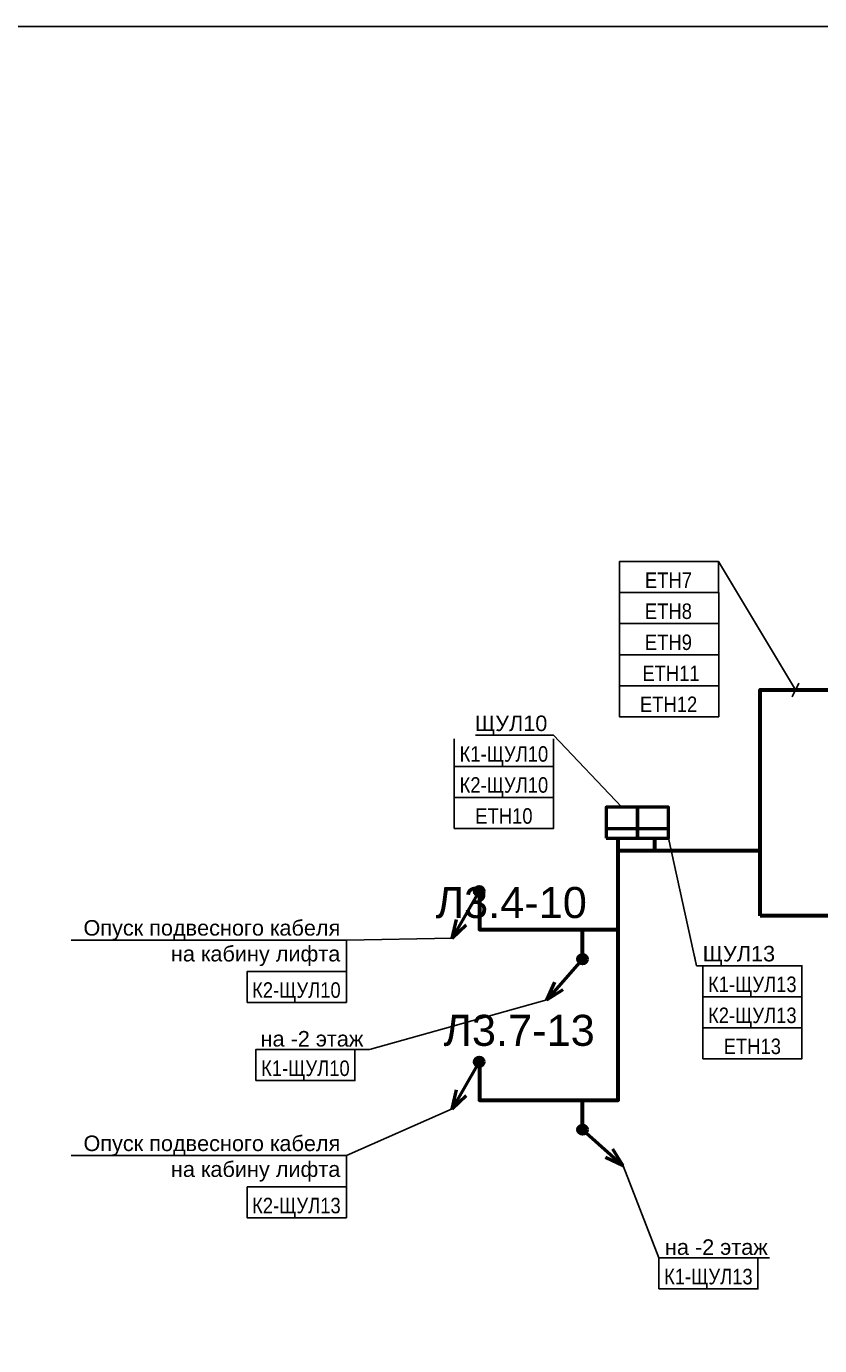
# Model space of a CAD drawing. Header units: millimetres. Extents: x -277772 to 277599, y -59564 to 282085.
# Tile 150 of 190: x -60918 to -48129, y 214417 to 235681. Entities that reach past the tile are written whole.
import ezdxf
from ezdxf import colors
from ezdxf.entities.mleader import LeaderData, LeaderLine
from ezdxf.enums import TextEntityAlignment as Align
from ezdxf.math import Vec2, Vec3

# ---------------------------------------------------------------- set-up
doc = ezdxf.new("R2018")
doc.units = ezdxf.units.MM
doc.set_wipeout_variables(frame=1)
doc.layers.add('UNPLOTTED', color=2, linetype='Continuous', plot=False)
for name, color, linetype, lineweight in [('КИП_выноска', 6, 'Continuous', 25), ('КИП_прибор', 140, 'Continuous', 50), ('КИП_трасса', 3, 'Continuous', 60)]:
    doc.layers.add(name, color=color, linetype=linetype, lineweight=lineweight)
doc.styles.add('CP.Text', font='arial.ttf')
doc.styles.add('GOST 2.304', font='arial.ttf', dxfattribs={"width": 0.85})
doc.linetypes.add('в трубе открыто', pattern='A,10,[133,ltypeshp.shx,S=0.75,R=0,X=-5,Y=2.5],-2.5,[130,ltypeshp.shx,S=2.5,R=-45,X=0,Y=0],-2.5', length=15)

# ---------------------------------------------------------------- blocks, each defined once
blk = doc.blocks.new('*U4')
at = {"color": 0}
blk.add_lwpolyline([(0, 410), (0, 0), (-569, 0), (-569, 410)], close=True, dxfattribs=at)
blk = doc.blocks.new('Шкаф')
at = {"linetype": 'Continuous'}
blk.add_wipeout([(-2.5, -2.5), (-2.5, 2.5), (2.5, 2.5), (2.5, -2.5)], dxfattribs=at)
at = {"color": 0, "linetype": 'Continuous'}
for points in [[(-2.5, -2.5), (2.5, -2.5), (2.5, 2.5), (-2.5, 2.5)], [(-2.5, -2.5), (2.5, -2.5), (2.5, -1), (-2.5, -1)]]:
    blk.add_lwpolyline(points, close=True, dxfattribs=at)
blk = doc.blocks.new('*U27')
at = {"lineweight": 50}
h = blk.add_hatch(color=256, dxfattribs=at)
h.dxf.hatch_style = 1
edge = h.paths.add_edge_path()
edge.add_arc((0, 0), 0.75, 240.0423, 600.0423)
for p, q in [((-0.37, -0.65), (-4.37, -7.58)), ((-4.37, -7.58), (-3.65, -4.53)), ((-4.37, -7.58), (-2.09, -5.43))]:
    blk.add_line(p, q, dxfattribs=at)
blk.add_circle((0, 0), 0.75, dxfattribs=at)
blk = doc.blocks.new('*U78')
at = {"lineweight": 50}
h = blk.add_hatch(color=256, dxfattribs=at)
h.dxf.hatch_style = 1
edge = h.paths.add_edge_path()
edge.add_arc((0, 0), 0.75, -131.1624, 228.8376)
for p, q in [((-0.49, -0.56), (-5.76, -6.59)), ((-5.76, -6.59), (-4.46, -3.74)), ((-5.76, -6.59), (-3.11, -4.92))]:
    blk.add_line(p, q, dxfattribs=at)
blk.add_circle((0, 0), 0.75, dxfattribs=at)
blk = doc.blocks.new('*U28')
at = {"lineweight": 50}
h = blk.add_hatch(color=256, dxfattribs=at)
h.dxf.hatch_style = 1
edge = h.paths.add_edge_path()
edge.add_arc((0, 0), 0.75, -41.659, 318.341)
for p, q in [((0.56, -0.5), (6.54, -5.82)), ((6.54, -5.82), (4.89, -3.15)), ((6.54, -5.82), (3.7, -4.49))]:
    blk.add_line(p, q, dxfattribs=at)
blk.add_circle((0, 0), 0.75, dxfattribs=at)
blk = doc.blocks.new('_None')
blk = doc.blocks.new('*U58')
at = {"color": 0, "linetype": 'Continuous', "lineweight": 30, "ltscale": 75, "width": 0.85, "flags": 104}
blk.add_attdef('ПРИМЕЧАНИЕ_1', text='', height=2.5, dxfattribs=at).set_placement((8, 3.61), align=Align.BOTTOM_CENTER)
at = {"color": 0, "lineweight": 30, "width": 0.85, "flags": 104}
blk.add_attdef('ПРИМЕЧАНИЕ_2', text='', height=2.5, dxfattribs=at).set_placement((8, -7.53), align=Align.BOTTOM_CENTER)
at = {"color": 0, "lineweight": 30, "style": 'GOST 2.304', "width": 0.85}
for tag, p in [('ИМЯ_КАБЕЛЯ_2', (8, -7.5)), ('ИМЯ_КАБЕЛЯ_3', (8, -12.5)), ('ИМЯ_КАБЕЛЯ_4', (8, -17.5)), ('ИМЯ_КАБЕЛЯ_5', (8, -22.5)), ('ИМЯ_КАБЕЛЯ_6', (8, -27.5)), ('ИМЯ_КАБЕЛЯ_7', (8, -32.5)), ('ИМЯ_КАБЕЛЯ_8', (8, -37.5)), ('ИМЯ_КАБЕЛЯ_9', (8, -42.5))]:
    blk.add_attdef(tag, text='', height=2.5, dxfattribs=at).set_placement(p, align=Align.BOTTOM_CENTER)
at = {"linetype": 'Continuous'}
blk.add_wipeout([(0, 2.5), (16, 2.5), (16, -2.5), (0, -2.5)], dxfattribs=at)
at = {"color": 0}
blk.add_line((0, -2.5), (0, 0), dxfattribs=at)
at = {"color": 0, "linetype": 'Continuous'}
blk.add_lwpolyline([(0, -2.5), (16, -2.5), (16, 2.5), (0, 2.5)], close=True, dxfattribs=at)
at = {"color": 0, "lineweight": 30, "style": 'GOST 2.304', "width": 0.85}
blk.add_attdef('ИМЯ_КАБЕЛЯ_1', text='', height=2.5, dxfattribs=at).set_placement((8, -2.5), align=Align.BOTTOM_CENTER)
blk = doc.blocks.new('*U74')
at = {"color": 0, "linetype": 'Continuous', "lineweight": 30, "ltscale": 75, "width": 0.85, "flags": 104}
blk.add_attdef('ПРИМЕЧАНИЕ_1', text='', height=2.5, dxfattribs=at).set_placement((-7.99, -3.94), align=Align.BOTTOM_CENTER)
at = {"color": 0, "lineweight": 30, "width": 0.85, "flags": 104}
blk.add_attdef('ПРИМЕЧАНИЕ_2', text='', height=2.5, dxfattribs=at).set_placement((-7.99, -15.08), align=Align.BOTTOM_CENTER)
at = {"color": 0, "lineweight": 30, "style": 'GOST 2.304', "width": 0.85}
for tag, p in [('ИМЯ_КАБЕЛЯ_2', (-7.99, -15.05)), ('ИМЯ_КАБЕЛЯ_3', (-7.99, -20.05)), ('ИМЯ_КАБЕЛЯ_4', (-7.99, -25.05)), ('ИМЯ_КАБЕЛЯ_5', (-7.99, -30.05)), ('ИМЯ_КАБЕЛЯ_6', (-7.99, -35.05)), ('ИМЯ_КАБЕЛЯ_7', (-7.99, -40.05)), ('ИМЯ_КАБЕЛЯ_8', (-7.99, -45.05)), ('ИМЯ_КАБЕЛЯ_9', (-7.99, -50.05))]:
    blk.add_attdef(tag, text='', height=2.5, dxfattribs=at).set_placement(p, align=Align.BOTTOM_CENTER)
at = {"linetype": 'Continuous'}
blk.add_wipeout([(0.01, -5.05), (-15.99, -5.05), (-15.99, -10.05), (0.01, -10.05)], dxfattribs=at)
at = {"color": 0}
blk.add_line((0.01, -10.05), (0, 0), dxfattribs=at)
at = {"color": 0, "linetype": 'Continuous'}
blk.add_lwpolyline([(0.01, -10.05), (-15.99, -10.05), (-15.99, -5.05), (0.01, -5.05)], close=True, dxfattribs=at)
at = {"color": 0, "lineweight": 30, "style": 'GOST 2.304', "width": 0.85}
blk.add_attdef('ИМЯ_КАБЕЛЯ_1', text='', height=2.5, dxfattribs=at).set_placement((-7.99, -10.05), align=Align.BOTTOM_CENTER)
blk = doc.blocks.new('*U143')
at = {"color": 0, "linetype": 'Continuous'}
blk.add_line((0.56, -1.12), (-0.56, 1.12), dxfattribs=at)
at = {"color": 0, "linetype": 'Continuous', "lineweight": 30, "ltscale": 75, "width": 0.85, "flags": 104}
blk.add_attdef('ПРИМЕЧАНИЕ_1', text='', height=2.5, dxfattribs=at).set_placement((20.39, 21.81), align=Align.BOTTOM_CENTER)
at = {"color": 0, "lineweight": 30, "width": 0.85, "flags": 104}
blk.add_attdef('ПРИМЕЧАНИЕ_2', text='', height=2.5, dxfattribs=at).set_placement((20.39, 10.67), align=Align.BOTTOM_CENTER)
at = {"color": 0, "lineweight": 30, "style": 'GOST 2.304', "width": 0.85}
for tag, p in [('ИМЯ_КАБЕЛЯ_2', (20.39, 10.7)), ('ИМЯ_КАБЕЛЯ_3', (20.39, 5.7)), ('ИМЯ_КАБЕЛЯ_4', (20.39, 0.7)), ('ИМЯ_КАБЕЛЯ_5', (20.39, -4.3)), ('ИМЯ_КАБЕЛЯ_6', (20.39, -9.3)), ('ИМЯ_КАБЕЛЯ_7', (20.39, -14.3)), ('ИМЯ_КАБЕЛЯ_8', (20.39, -19.3)), ('ИМЯ_КАБЕЛЯ_9', (20.39, -24.3))]:
    blk.add_attdef(tag, text='', height=2.5, dxfattribs=at).set_placement(p, align=Align.BOTTOM_CENTER)
at = {"linetype": 'Continuous'}
blk.add_wipeout([(12.39, 20.7), (28.39, 20.7), (28.39, 15.7), (12.39, 15.7)], dxfattribs=at)
at = {"color": 0}
blk.add_line((12.39, 20.7), (0, 0), dxfattribs=at)
at = {"color": 0, "linetype": 'Continuous'}
blk.add_lwpolyline([(12.39, 15.7), (28.39, 15.7), (28.39, 20.7), (12.39, 20.7)], close=True, dxfattribs=at)
at = {"color": 0, "lineweight": 30, "style": 'GOST 2.304', "width": 0.85}
blk.add_attdef('ИМЯ_КАБЕЛЯ_1', text='', height=2.5, dxfattribs=at).set_placement((20.39, 15.7), align=Align.BOTTOM_CENTER)

msp = doc.modelspace()

# ---------------------------------------------------------------- linework, layer by layer
at = {"layer": 'КИП_трасса', "linetype": 'в трубе открыто', "ltscale": 100}
for points in [[(-53613, 218991), (-53613, 218376), (-51376, 218376), (-51376, 222392)], [(-53613, 221741), (-53613, 221126), (-51376, 221126)], [(-51951, 220648), (-51951, 221126)], [(-51951, 217898), (-51951, 218376)]]:
    msp.add_lwpolyline(points, dxfattribs=at)

# ---------------------------------------------------------------- block references
at = {"layer": 'UNPLOTTED', "xscale": 100, "yscale": 100, "zscale": 100}
msp.add_blockref('*U4', (-11109, 194681), dxfattribs=at)
at = {"layer": 'КИП_выноска', "xscale": 100, "yscale": 100, "zscale": 100}
for name, p in [('*U27', (-53617, 221741)), ('*U78', (-51951, 220648)), ('*U27', (-53617, 218991)), ('*U28', (-51951, 217898))]:
    msp.add_blockref(name, p, dxfattribs=at)

# ---------------------------------------------------------------- texts
at = {"layer": 'UNPLOTTED', "style": 'CP.Text'}
for s, p in [('Л3.4-10', (-54320, 221309)), ('Л3.7-13', (-54193, 219249))]:
    msp.add_text(s, height=500, dxfattribs=at).set_placement(p)

# ---------------------------------------------------------------- next in the draw order: block references
at = {"layer": 'КИП_выноска'}
ref = msp.add_blockref('*U58', (-49756, 226304), dxfattribs=dict(at, xscale=-100, yscale=100, zscale=100))
lines = msp.add_mtext('\\W0.8500;', dxfattribs={"layer": '0', "color": 0, "linetype": 'Continuous', "lineweight": 30, "ltscale": 75, "insert": (-50556, 226666), "char_height": 2.5, "attachment_point": 1})
ref.add_attrib('ПРИМЕЧАНИЕ_1', '', (-50556, 226666), dxfattribs={"flags": 104}).embed_mtext(lines)
ref.add_attrib('ИМЯ_КАБЕЛЯ_1', 'ETH8', dxfattribs={"layer": '0', "color": 0, "lineweight": 30, "height": 250, "style": 'GOST 2.304', "width": 0.85}).set_placement((-50567, 226054), align=Align.BOTTOM_CENTER)
lines = msp.add_mtext('\\W0.8500;', dxfattribs={"layer": '0', "color": 0, "lineweight": 30, "insert": (-50556, 225551), "char_height": 2.5, "attachment_point": 1})
ref.add_attrib('ПРИМЕЧАНИЕ_2', '', (-50556, 225551), dxfattribs={"flags": 104}).embed_mtext(lines)
ref = msp.add_blockref('*U58', (-54019, 224004), dxfattribs=dict(at, xscale=100, yscale=100, zscale=100))
lines = msp.add_mtext('\\W0.8500;', dxfattribs={"layer": '0', "color": 0, "linetype": 'Continuous', "lineweight": 30, "ltscale": 75, "insert": (-53219, 224365), "char_height": 2.5, "attachment_point": 1})
ref.add_attrib('ПРИМЕЧАНИЕ_1', '', (-53219, 224365), dxfattribs={"flags": 104}).embed_mtext(lines)
ref.add_attrib('ИМЯ_КАБЕЛЯ_1', 'К1-ЩУЛ10', dxfattribs={"layer": '0', "color": 0, "lineweight": 30, "height": 250, "style": 'GOST 2.304', "width": 0.85}).set_placement((-53219, 223754), align=Align.BOTTOM_CENTER)
lines = msp.add_mtext('\\W0.8500;', dxfattribs={"layer": '0', "color": 0, "lineweight": 30, "insert": (-53219, 223251), "char_height": 2.5, "attachment_point": 1})
ref.add_attrib('ПРИМЕЧАНИЕ_2', '', (-53219, 223251), dxfattribs={"flags": 104}).embed_mtext(lines)
at = {"layer": 'КИП_прибор', "linetype": 'ByBlock', "xscale": 100, "yscale": 100, "zscale": 100}
msp.add_blockref('Шкаф', (-51318, 222846), dxfattribs=at)

# ---------------------------------------------------------------- next in the draw order: leaders
at = {"layer": 'КИП_выноска'}
ml = msp.add_multileader_mtext('Standard', dxfattribs=at)
ml.set_content('ЩУЛ13', color=256, style='CP.Text')
ml.set_leader_properties(color=256, linetype='ByLayer', lineweight=-1)
ml.set_arrow_properties(name='NONE')
ml.build(insert=Vec2(0, 0))
ml.multileader.update_dxf_attribs({"has_dogleg": 0, "text_left_attachment_type": 6, "text_right_attachment_type": 6, "dogleg_length": 0.5, "arrow_head_size": 300})
ctx = ml.context
ctx.base_point, ctx.char_height, ctx.arrow_head_size, ctx.landing_gap_size, ctx.plane_origin = Vec3(-50114, 220541), 250, 300, 100, Vec3(-47490, 217881)
ctx.left_attachment, ctx.right_attachment = 6, 6
notes = []
notes.append((ctx, [(0, (1, 1, 0), (-50114, 220541), (1, 0), 0.5, [(0, [(-50567, 222596)], 0, [])])]))
ctx.mtext.insert, ctx.mtext.width, ctx.mtext.defined_height, ctx.mtext.flow_direction = Vec3(-50014, 220860), 1655.96, 319, 5
ctx.mtext.has_bg_fill, ctx.mtext.bg_color, ctx.mtext.bg_scale_factor, ctx.mtext.bg_transparency, ctx.mtext.use_window_bg_color = 1, -1027028792, 1.5, 0, 1
ml = msp.add_multileader_mtext('Standard', dxfattribs=at)
ml.set_content('Опуск подвесного кабеля\\Pна кабину лифта', color=256, style='CP.Text')
ml.set_leader_properties(color=256, linetype='ByLayer', lineweight=-1)
ml.set_arrow_properties(name='NONE')
ml.build(insert=Vec2(0, 0))
ml.multileader.update_dxf_attribs({"has_dogleg": 0, "text_left_attachment_type": 6, "text_right_attachment_type": 6, "dogleg_length": 0.5, "arrow_head_size": 300})
ctx = ml.context
ctx.base_point, ctx.char_height, ctx.arrow_head_size, ctx.landing_gap_size, ctx.plane_origin = Vec3(-60058, 220953), 250, 300, 100, Vec3(-57533, 217844)
ctx.left_attachment, ctx.right_attachment, ctx.text_align_type = 6, 6, 2
notes.append((ctx, [(1, (1, 1, 0), (-55757, 220953), (-1, 0), 0.5, [(0, [(-54054, 220983)], 0, [])])]))
ctx.mtext.insert, ctx.mtext.width, ctx.mtext.alignment, ctx.mtext.flow_direction = Vec3(-55857, 221276), 4659.57, 3, 5
ctx.mtext.has_bg_fill, ctx.mtext.bg_color, ctx.mtext.bg_scale_factor, ctx.mtext.bg_transparency, ctx.mtext.use_window_bg_color = 1, -1073741824, 1.1, 0, 1
ml = msp.add_multileader_mtext('Standard', dxfattribs=at)
ml.set_content('на -2 этаж', color=256, style='CP.Text')
ml.set_leader_properties(color=256, linetype='ByLayer', lineweight=-1)
ml.set_arrow_properties(name='NONE')
ml.build(insert=Vec2(0, 0))
ml.multileader.update_dxf_attribs({"has_dogleg": 0, "text_left_attachment_type": 6, "text_right_attachment_type": 6, "dogleg_length": 0.5, "arrow_head_size": 300})
ctx = ml.context
ctx.base_point, ctx.char_height, ctx.arrow_head_size, ctx.landing_gap_size, ctx.plane_origin = Vec3(-57220, 219188), 250, 300, 100, Vec3(-54353, 216528)
ctx.left_attachment, ctx.right_attachment, ctx.text_align_type = 6, 6, 2
notes.append((ctx, [(1, (1, 1, 0), (-55384, 219188), (-1, 0), 0.5, [(0, [(-52527, 219989)], 0, [])])]))
ctx.mtext.insert, ctx.mtext.width, ctx.mtext.alignment, ctx.mtext.flow_direction = Vec3(-55485, 219488), 1661.48, 3, 5
ctx.mtext.has_bg_fill, ctx.mtext.bg_color, ctx.mtext.bg_scale_factor, ctx.mtext.bg_transparency, ctx.mtext.use_window_bg_color = 1, -1027028792, 1.5, 0, 1
ml = msp.add_multileader_mtext('Standard', dxfattribs=at)
ml.set_content('на -2 этаж', color=256, style='CP.Text')
ml.set_leader_properties(color=256, linetype='ByLayer', lineweight=-1)
ml.set_arrow_properties(name='NONE')
ml.build(insert=Vec2(0, 0))
ml.multileader.update_dxf_attribs({"has_dogleg": 0, "text_left_attachment_type": 6, "text_right_attachment_type": 6, "dogleg_length": 0.5, "arrow_head_size": 300})
ctx = ml.context
ctx.base_point, ctx.char_height, ctx.arrow_head_size, ctx.landing_gap_size, ctx.plane_origin = Vec3(-50723, 215830), 250, 300, 100, Vec3(-47855, 213170)
ctx.left_attachment, ctx.right_attachment = 6, 6
notes.append((ctx, [(0, (1, 1, 0), (-50723, 215830), (1, 0), 0.5, [(0, [(-51297, 217316)], 0, [])])]))
ctx.mtext.insert, ctx.mtext.width, ctx.mtext.flow_direction = Vec3(-50623, 216130), 1739.67, 5
ctx.mtext.has_bg_fill, ctx.mtext.bg_color, ctx.mtext.bg_scale_factor, ctx.mtext.bg_transparency, ctx.mtext.use_window_bg_color = 1, -1027028792, 1.5, 0, 1
for ctx, leaders in notes:
    for number, flags, end, landing, length, lines in leaders:
        leader = LeaderData()
        leader.index, (leader.has_last_leader_line, leader.has_dogleg_vector, leader.attachment_direction) = number, flags
        leader.last_leader_point, leader.dogleg_vector, leader.dogleg_length = Vec3(end), Vec3(landing), length
        for number, points, colour, breaks in lines:
            line = LeaderLine()
            line.index, line.vertices, line.color, line.breaks = number, Vec3.list(points), colors.encode_raw_color(colour), breaks
            leader.lines.append(line)
        ctx.leaders.append(leader)

# ---------------------------------------------------------------- next in the draw order: linework, layer by layer
at = {"layer": 'КИП_трасса', "linetype": 'в трубе открыто', "ltscale": 100}
for p, q in [((-51376, 222392), (-51376, 222596)), ((-49088, 222392), (-51376, 222392)), ((-47268, 221346), (-49088, 221346))]:
    msp.add_line(p, q, dxfattribs=at)
msp.add_lwpolyline([(-49088, 221346), (-49088, 224985), (-43672, 224985), (-43672, 225560)], dxfattribs=at)

# ---------------------------------------------------------------- next in the draw order: block references
at = {"layer": 'КИП_выноска'}
ref = msp.add_blockref('*U58', (-49756, 225804), dxfattribs=dict(at, xscale=-100, yscale=100, zscale=100))
lines = msp.add_mtext('\\W0.8500;', dxfattribs={"layer": '0', "color": 0, "linetype": 'Continuous', "lineweight": 30, "ltscale": 75, "insert": (-50556, 226166), "char_height": 2.5, "attachment_point": 1})
ref.add_attrib('ПРИМЕЧАНИЕ_1', '', (-50556, 226166), dxfattribs={"flags": 104}).embed_mtext(lines)
ref.add_attrib('ИМЯ_КАБЕЛЯ_1', 'ETH9', dxfattribs={"layer": '0', "color": 0, "lineweight": 30, "height": 250, "style": 'GOST 2.304', "width": 0.85}).set_placement((-50567, 225554), align=Align.BOTTOM_CENTER)
lines = msp.add_mtext('\\W0.8500;', dxfattribs={"layer": '0', "color": 0, "lineweight": 30, "insert": (-50556, 225051), "char_height": 2.5, "attachment_point": 1})
ref.add_attrib('ПРИМЕЧАНИЕ_2', '', (-50556, 225051), dxfattribs={"flags": 104}).embed_mtext(lines)
ref = msp.add_blockref('*U58', (-54019, 223504), dxfattribs=dict(at, xscale=100, yscale=100, zscale=100))
lines = msp.add_mtext('\\W0.8500;', dxfattribs={"layer": '0', "color": 0, "linetype": 'Continuous', "lineweight": 30, "ltscale": 75, "insert": (-53219, 223865), "char_height": 2.5, "attachment_point": 1})
ref.add_attrib('ПРИМЕЧАНИЕ_1', '', (-53219, 223865), dxfattribs={"flags": 104}).embed_mtext(lines)
ref.add_attrib('ИМЯ_КАБЕЛЯ_1', 'К2-ЩУЛ10', dxfattribs={"layer": '0', "color": 0, "lineweight": 30, "height": 250, "style": 'GOST 2.304', "width": 0.85}).set_placement((-53219, 223254), align=Align.BOTTOM_CENTER)
lines = msp.add_mtext('\\W0.8500;', dxfattribs={"layer": '0', "color": 0, "lineweight": 30, "insert": (-53219, 222751), "char_height": 2.5, "attachment_point": 1})
ref.add_attrib('ПРИМЕЧАНИЕ_2', '', (-53219, 222751), dxfattribs={"flags": 104}).embed_mtext(lines)
ref = msp.add_blockref('*U74', (-55757, 220953), dxfattribs=dict(at, xscale=100, yscale=100, zscale=100))
lines = msp.add_mtext('\\W0.8500;', dxfattribs={"layer": '0', "color": 0, "linetype": 'Continuous', "lineweight": 30, "ltscale": 75, "insert": (-56556, 220559), "char_height": 2.5, "attachment_point": 1})
ref.add_attrib('ПРИМЕЧАНИЕ_1', '', (-56556, 220559), dxfattribs={"flags": 104}).embed_mtext(lines)
ref.add_attrib('ИМЯ_КАБЕЛЯ_1', 'К2-ЩУЛ10', dxfattribs={"layer": '0', "color": 0, "lineweight": 30, "height": 250, "style": 'GOST 2.304', "width": 0.85}).set_placement((-56565, 219948), align=Align.BOTTOM_CENTER)
lines = msp.add_mtext('\\W0.8500;', dxfattribs={"layer": '0', "color": 0, "lineweight": 30, "insert": (-56556, 219445), "char_height": 2.5, "attachment_point": 1})
ref.add_attrib('ПРИМЕЧАНИЕ_2', '', (-56556, 219445), dxfattribs={"flags": 104}).embed_mtext(lines)
ref = msp.add_blockref('*U58', (-50014, 220291), dxfattribs=dict(at, xscale=100, yscale=100, zscale=100))
lines = msp.add_mtext('\\W0.8500;', dxfattribs={"layer": '0', "color": 0, "linetype": 'Continuous', "lineweight": 30, "ltscale": 75, "insert": (-49214, 220652), "char_height": 2.5, "attachment_point": 1})
ref.add_attrib('ПРИМЕЧАНИЕ_1', '', (-49214, 220652), dxfattribs={"flags": 104}).embed_mtext(lines)
ref.add_attrib('ИМЯ_КАБЕЛЯ_1', 'К1-ЩУЛ13', dxfattribs={"layer": '0', "color": 0, "lineweight": 30, "height": 250, "style": 'GOST 2.304', "width": 0.85}).set_placement((-49214, 220041), align=Align.BOTTOM_CENTER)
lines = msp.add_mtext('\\W0.8500;', dxfattribs={"layer": '0', "color": 0, "lineweight": 30, "insert": (-49214, 219538), "char_height": 2.5, "attachment_point": 1})
ref.add_attrib('ПРИМЕЧАНИЕ_2', '', (-49214, 219538), dxfattribs={"flags": 104}).embed_mtext(lines)
ref = msp.add_blockref('*U58', (-57220, 218938), dxfattribs=dict(at, xscale=100, yscale=100, zscale=100))
lines = msp.add_mtext('\\W0.8500;', dxfattribs={"layer": '0', "color": 0, "linetype": 'Continuous', "lineweight": 30, "ltscale": 75, "insert": (-56420, 219299), "char_height": 2.5, "attachment_point": 1})
ref.add_attrib('ПРИМЕЧАНИЕ_1', '', (-56420, 219299), dxfattribs={"flags": 104}).embed_mtext(lines)
ref.add_attrib('ИМЯ_КАБЕЛЯ_1', 'К1-ЩУЛ10', dxfattribs={"layer": '0', "color": 0, "lineweight": 30, "height": 250, "style": 'GOST 2.304', "width": 0.85}).set_placement((-56420, 218688), align=Align.BOTTOM_CENTER)
lines = msp.add_mtext('\\W0.8500;', dxfattribs={"layer": '0', "color": 0, "lineweight": 30, "insert": (-56420, 218185), "char_height": 2.5, "attachment_point": 1})
ref.add_attrib('ПРИМЕЧАНИЕ_2', '', (-56420, 218185), dxfattribs={"flags": 104}).embed_mtext(lines)
ref = msp.add_blockref('*U58', (-50723, 215580), dxfattribs=dict(at, xscale=100, yscale=100, zscale=100))
lines = msp.add_mtext('\\W0.8500;', dxfattribs={"layer": '0', "color": 0, "linetype": 'Continuous', "lineweight": 30, "ltscale": 75, "insert": (-49923, 215941), "char_height": 2.5, "attachment_point": 1})
ref.add_attrib('ПРИМЕЧАНИЕ_1', '', (-49923, 215941), dxfattribs={"flags": 104}).embed_mtext(lines)
ref.add_attrib('ИМЯ_КАБЕЛЯ_1', 'К1-ЩУЛ13', dxfattribs={"layer": '0', "color": 0, "lineweight": 30, "height": 250, "style": 'GOST 2.304', "width": 0.85}).set_placement((-49923, 215330), align=Align.BOTTOM_CENTER)
lines = msp.add_mtext('\\W0.8500;', dxfattribs={"layer": '0', "color": 0, "lineweight": 30, "insert": (-49923, 214827), "char_height": 2.5, "attachment_point": 1})
ref.add_attrib('ПРИМЕЧАНИЕ_2', '', (-49923, 214827), dxfattribs={"flags": 104}).embed_mtext(lines)
at = {"layer": 'КИП_прибор', "linetype": 'ByBlock', "xscale": 100, "yscale": 100, "zscale": 100}
msp.add_blockref('Шкаф', (-50818, 222846), dxfattribs=at)

# ---------------------------------------------------------------- next in the draw order: linework, layer by layer
at = {"layer": 'КИП_трасса', "linetype": 'в трубе открыто', "ltscale": 100}
msp.add_line((-50790, 222596), (-50790, 222392), dxfattribs=at)

# ---------------------------------------------------------------- next in the draw order: block references
at = {"layer": 'КИП_выноска'}
ref = msp.add_blockref('*U143', (-48518, 224985), dxfattribs=dict(at, xscale=-100, yscale=100, zscale=100))
lines = msp.add_mtext('\\W0.8500;', dxfattribs={"layer": '0', "color": 0, "linetype": 'Continuous', "lineweight": 30, "ltscale": 75, "insert": (-50556, 227166), "char_height": 2.5, "attachment_point": 1})
ref.add_attrib('ПРИМЕЧАНИЕ_1', '', (-50556, 227166), dxfattribs={"flags": 104}).embed_mtext(lines)
ref.add_attrib('ИМЯ_КАБЕЛЯ_1', 'ETH7', dxfattribs={"layer": '0', "color": 0, "lineweight": 30, "height": 250, "style": 'GOST 2.304', "width": 0.85}).set_placement((-50566, 226554), align=Align.BOTTOM_CENTER)
lines = msp.add_mtext('\\W0.8500;', dxfattribs={"layer": '0', "color": 0, "lineweight": 30, "insert": (-50556, 226051), "char_height": 2.5, "attachment_point": 1})
ref.add_attrib('ПРИМЕЧАНИЕ_2', '', (-50556, 226051), dxfattribs={"flags": 104}).embed_mtext(lines)
ref = msp.add_blockref('*U58', (-50014, 219791), dxfattribs=dict(at, xscale=100, yscale=100, zscale=100))
lines = msp.add_mtext('\\W0.8500;', dxfattribs={"layer": '0', "color": 0, "linetype": 'Continuous', "lineweight": 30, "ltscale": 75, "insert": (-49214, 220152), "char_height": 2.5, "attachment_point": 1})
ref.add_attrib('ПРИМЕЧАНИЕ_1', '', (-49214, 220152), dxfattribs={"flags": 104}).embed_mtext(lines)
ref.add_attrib('ИМЯ_КАБЕЛЯ_1', 'К2-ЩУЛ13', dxfattribs={"layer": '0', "color": 0, "lineweight": 30, "height": 250, "style": 'GOST 2.304', "width": 0.85}).set_placement((-49214, 219541), align=Align.BOTTOM_CENTER)
lines = msp.add_mtext('\\W0.8500;', dxfattribs={"layer": '0', "color": 0, "lineweight": 30, "insert": (-49214, 219038), "char_height": 2.5, "attachment_point": 1})
ref.add_attrib('ПРИМЕЧАНИЕ_2', '', (-49214, 219038), dxfattribs={"flags": 104}).embed_mtext(lines)

# ---------------------------------------------------------------- next in the draw order: leaders
ml = msp.add_multileader_mtext('Standard', dxfattribs=at)
ml.set_content('ЩУЛ10', color=256, style='CP.Text')
ml.set_leader_properties(color=256, linetype='ByLayer', lineweight=-1)
ml.set_arrow_properties(name='NONE')
ml.build(insert=Vec2(0, 0))
ml.multileader.update_dxf_attribs({"has_dogleg": 0, "text_left_attachment_type": 6, "text_right_attachment_type": 6, "dogleg_length": 0.5, "arrow_head_size": 300})
ctx = ml.context
ctx.base_point, ctx.char_height, ctx.arrow_head_size, ctx.landing_gap_size, ctx.plane_origin = Vec3(-53742, 224254), 250, 300, 100, Vec3(-51496, 221594)
ctx.left_attachment, ctx.right_attachment, ctx.text_align_type = 6, 6, 2
notes = []
notes.append((ctx, [(1, (1, 1, 0), (-52419, 224254), (-1, 0), 0.5, [(0, [(-51318, 223096)], 0, [])])]))
ctx.mtext.insert, ctx.mtext.width, ctx.mtext.defined_height, ctx.mtext.alignment, ctx.mtext.flow_direction = Vec3(-52519, 224573), 1655.96, 319, 3, 5
ctx.mtext.has_bg_fill, ctx.mtext.bg_color, ctx.mtext.bg_scale_factor, ctx.mtext.bg_transparency, ctx.mtext.use_window_bg_color = 1, -1027028792, 1.5, 0, 1
ml = msp.add_multileader_mtext('Standard', dxfattribs=at)
ml.set_content('Опуск подвесного кабеля\\Pна кабину лифта', color=256, style='CP.Text')
ml.set_leader_properties(color=256, linetype='ByLayer', lineweight=-1)
ml.set_arrow_properties(name='NONE')
ml.build(insert=Vec2(0, 0))
ml.multileader.update_dxf_attribs({"has_dogleg": 0, "text_left_attachment_type": 6, "text_right_attachment_type": 6, "dogleg_length": 0.5, "arrow_head_size": 300})
ctx = ml.context
ctx.base_point, ctx.char_height, ctx.arrow_head_size, ctx.landing_gap_size, ctx.plane_origin = Vec3(-60058, 217480), 250, 300, 100, Vec3(-57533, 214371)
ctx.left_attachment, ctx.right_attachment, ctx.text_align_type = 6, 6, 2
notes.append((ctx, [(1, (1, 1, 0), (-55757, 217480), (-1, 0), 0.5, [(0, [(-54054, 218233)], 0, [])])]))
ctx.mtext.insert, ctx.mtext.width, ctx.mtext.alignment, ctx.mtext.flow_direction = Vec3(-55857, 217803), 4659.57, 3, 5
ctx.mtext.has_bg_fill, ctx.mtext.bg_color, ctx.mtext.bg_scale_factor, ctx.mtext.bg_transparency, ctx.mtext.use_window_bg_color = 1, -1073741824, 1.1, 0, 1
for ctx, leaders in notes:
    for number, flags, end, landing, length, lines in leaders:
        leader = LeaderData()
        leader.index, (leader.has_last_leader_line, leader.has_dogleg_vector, leader.attachment_direction) = number, flags
        leader.last_leader_point, leader.dogleg_vector, leader.dogleg_length = Vec3(end), Vec3(landing), length
        for number, points, colour, breaks in lines:
            line = LeaderLine()
            line.index, line.vertices, line.color, line.breaks = number, Vec3.list(points), colors.encode_raw_color(colour), breaks
            leader.lines.append(line)
        ctx.leaders.append(leader)

# ---------------------------------------------------------------- next in the draw order: block references
ref = msp.add_blockref('*U58', (-49756, 225304), dxfattribs=dict(at, xscale=-100, yscale=100, zscale=100))
lines = msp.add_mtext('\\W0.8500;', dxfattribs={"layer": '0', "color": 0, "linetype": 'Continuous', "lineweight": 30, "ltscale": 75, "insert": (-50556, 225666), "char_height": 2.5, "attachment_point": 1})
ref.add_attrib('ПРИМЕЧАНИЕ_1', '', (-50556, 225666), dxfattribs={"flags": 104}).embed_mtext(lines)
ref.add_attrib('ИМЯ_КАБЕЛЯ_1', 'ETH11', dxfattribs={"layer": '0', "color": 0, "lineweight": 30, "height": 250, "style": 'GOST 2.304', "width": 0.85}).set_placement((-50525, 225054), align=Align.BOTTOM_CENTER)
lines = msp.add_mtext('\\W0.8500;', dxfattribs={"layer": '0', "color": 0, "lineweight": 30, "insert": (-50556, 224551), "char_height": 2.5, "attachment_point": 1})
ref.add_attrib('ПРИМЕЧАНИЕ_2', '', (-50556, 224551), dxfattribs={"flags": 104}).embed_mtext(lines)
ref = msp.add_blockref('*U58', (-54019, 223004), dxfattribs=dict(at, xscale=100, yscale=100, zscale=100))
lines = msp.add_mtext('\\W0.8500;', dxfattribs={"layer": '0', "color": 0, "linetype": 'Continuous', "lineweight": 30, "ltscale": 75, "insert": (-53219, 223365), "char_height": 2.5, "attachment_point": 1})
ref.add_attrib('ПРИМЕЧАНИЕ_1', '', (-53219, 223365), dxfattribs={"flags": 104}).embed_mtext(lines)
ref.add_attrib('ИМЯ_КАБЕЛЯ_1', 'ETH10', dxfattribs={"layer": '0', "color": 0, "lineweight": 30, "height": 250, "style": 'GOST 2.304', "width": 0.85}).set_placement((-53219, 222754), align=Align.BOTTOM_CENTER)
lines = msp.add_mtext('\\W0.8500;', dxfattribs={"layer": '0', "color": 0, "lineweight": 30, "insert": (-53219, 222251), "char_height": 2.5, "attachment_point": 1})
ref.add_attrib('ПРИМЕЧАНИЕ_2', '', (-53219, 222251), dxfattribs={"flags": 104}).embed_mtext(lines)
ref = msp.add_blockref('*U58', (-50014, 219291), dxfattribs=dict(at, xscale=100, yscale=100, zscale=100))
lines = msp.add_mtext('\\W0.8500;', dxfattribs={"layer": '0', "color": 0, "linetype": 'Continuous', "lineweight": 30, "ltscale": 75, "insert": (-49214, 219652), "char_height": 2.5, "attachment_point": 1})
ref.add_attrib('ПРИМЕЧАНИЕ_1', '', (-49214, 219652), dxfattribs={"flags": 104}).embed_mtext(lines)
ref.add_attrib('ИМЯ_КАБЕЛЯ_1', 'ETH13', dxfattribs={"layer": '0', "color": 0, "lineweight": 30, "height": 250, "style": 'GOST 2.304', "width": 0.85}).set_placement((-49214, 219041), align=Align.BOTTOM_CENTER)
lines = msp.add_mtext('\\W0.8500;', dxfattribs={"layer": '0', "color": 0, "lineweight": 30, "insert": (-49214, 218538), "char_height": 2.5, "attachment_point": 1})
ref.add_attrib('ПРИМЕЧАНИЕ_2', '', (-49214, 218538), dxfattribs={"flags": 104}).embed_mtext(lines)
ref = msp.add_blockref('*U74', (-55757, 217480), dxfattribs=dict(at, xscale=100, yscale=100, zscale=100))
lines = msp.add_mtext('\\W0.8500;', dxfattribs={"layer": '0', "color": 0, "linetype": 'Continuous', "lineweight": 30, "ltscale": 75, "insert": (-56556, 217086), "char_height": 2.5, "attachment_point": 1})
ref.add_attrib('ПРИМЕЧАНИЕ_1', '', (-56556, 217086), dxfattribs={"flags": 104}).embed_mtext(lines)
ref.add_attrib('ИМЯ_КАБЕЛЯ_1', 'К2-ЩУЛ13', dxfattribs={"layer": '0', "color": 0, "lineweight": 30, "height": 250, "style": 'GOST 2.304', "width": 0.85}).set_placement((-56565, 216475), align=Align.BOTTOM_CENTER)
lines = msp.add_mtext('\\W0.8500;', dxfattribs={"layer": '0', "color": 0, "lineweight": 30, "insert": (-56556, 215972), "char_height": 2.5, "attachment_point": 1})
ref.add_attrib('ПРИМЕЧАНИЕ_2', '', (-56556, 215972), dxfattribs={"flags": 104}).embed_mtext(lines)

# ---------------------------------------------------------------- next in the draw order: block references
ref = msp.add_blockref('*U58', (-49756, 224804), dxfattribs=dict(at, xscale=-100, yscale=100, zscale=100))
lines = msp.add_mtext('\\W0.8500;', dxfattribs={"layer": '0', "color": 0, "linetype": 'Continuous', "lineweight": 30, "ltscale": 75, "insert": (-50556, 225166), "char_height": 2.5, "attachment_point": 1})
ref.add_attrib('ПРИМЕЧАНИЕ_1', '', (-50556, 225166), dxfattribs={"flags": 104}).embed_mtext(lines)
ref.add_attrib('ИМЯ_КАБЕЛЯ_1', 'ETH12', dxfattribs={"layer": '0', "color": 0, "lineweight": 30, "height": 250, "style": 'GOST 2.304', "width": 0.85}).set_placement((-50564, 224554), align=Align.BOTTOM_CENTER)
lines = msp.add_mtext('\\W0.8500;', dxfattribs={"layer": '0', "color": 0, "lineweight": 30, "insert": (-50556, 224051), "char_height": 2.5, "attachment_point": 1})
ref.add_attrib('ПРИМЕЧАНИЕ_2', '', (-50556, 224051), dxfattribs={"flags": 104}).embed_mtext(lines)

doc.saveas('drawing.dxf')
